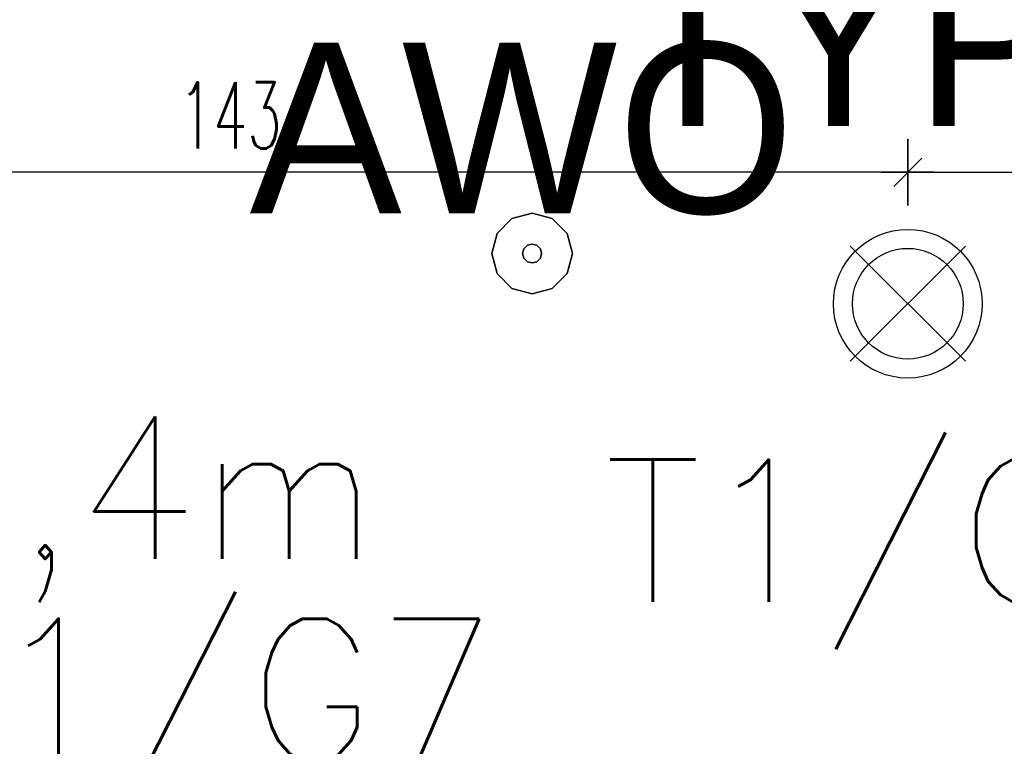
# Model space of a CAD drawing. Header units: centimetres. Extents: x -15121 to 30567, y -60641 to 0.
# Tile 124 of 256: x 6435 to 6539, y -25456 to -25380. Entities that reach past the tile are written whole.
import ezdxf
from ezdxf.enums import TextEntityAlignment as Align

# ---------------------------------------------------------------- set-up
doc = ezdxf.new("R2010")
doc.units = ezdxf.units.CM
doc.header["$LTSCALE"] = 60
for name, color, linetype in [('AIKA gniazdka łazienka', 7, 'Continuous'), ('AIKA lampy i wyłaczniki2', 150, 'Continuous'), ('AIKA lampy sanitariaty', 3, 'Continuous'), ('AIKA widoki wymiarowanie', 7, 'Continuous'), ('E_Gniazda wtyczkowe - Moc', 6, 'Continuous'), ('E_Gniazda wtyczkowe - Numer obwodu', 1, 'Continuous'), ('E_Gniazda wtyczkowe - Opis', 3, 'Continuous'), ('E_Gniazda wtyczkowe - Symbol', 3, 'Continuous'), ('E_Oświetlenie - Numer obwodu', 1, 'Continuous'), ('E_Oświetlenie - Opis', 4, 'Continuous')]:
    doc.layers.add(name, color=color, linetype=linetype)
doc.layers.add('opisy', color=1, linetype='Continuous', lineweight=15)
doc.styles.add('SIMPLEX', font='simplex', dxfattribs={"width": 0.85})
doc.styles.add('TableTextStyle', font='txt')
doc.styles.add('wymiar', font='txt.shx', dxfattribs={"width": 0.6})
doc.dimstyles.new('Dwudziestka', dxfattribs={"dimtxt": 7, "dimasz": 0.7, "dimexe": 5, "dimexo": 0, "dimgap": 2.5, "dimtad": 1, "dimtoh": 1, "dimdec": 3, "dimrnd": 0.5, "dimdsep": 46, "dimtxsty": 'wymiar', "dimblk": 'znacznik', "dimcen": 0, "dimdle": 5, "dimse1": 1, "dimse2": 1, "dimclrd": 256, "dimclre": 256, "dimclrt": 256, "dimadec": 0, "dimazin": 0, "dimtfac": 0.4, "dimtdec": 3, "dimtix": 1, "dimtofl": 0, "dimtmove": 2, "dimatfit": 3, "dimldrblk": 'znacznik', "dimfxl": 1, "dimtolj": 1, "dimarcsym": 0})

# ---------------------------------------------------------------- blocks, each defined once
blk = doc.blocks.new('E_Gniazdo Pojedyńcze 1-faz IP 44')
at = {"layer": 'E_Gniazda wtyczkowe - Symbol'}
for p, q in [((-16, 15.96), (16, 15.96)), ((0, -0.04), (0, 15.96))]:
    blk.add_line(p, q, dxfattribs=at)
for centre, radius in [((0, 31.96), 16), ((0, 31.9), 12.8)]:
    blk.add_arc(centre, radius, 180, 0, dxfattribs=at)
at = {"layer": 'E_Gniazda wtyczkowe - Moc', "style": 'SIMPLEX'}
blk.add_attdef('moc', text='', height=15, dxfattribs=at).set_placement((46.25, 24.3), align=Align.CENTER)
at = {"layer": 'E_Gniazda wtyczkowe - Numer obwodu', "style": 'SIMPLEX'}
blk.add_attdef('obwód', text='', height=15, dxfattribs=at).set_placement((-0.01, 45.53), align=Align.CENTER)
at = {"layer": 'E_Gniazda wtyczkowe - Opis', "style": 'SIMPLEX'}
blk.add_attdef('ilość', text='', height=12, dxfattribs=at).set_placement((-0.07, 27.56), align=Align.CENTER)
blk.add_attdef('h. montażu', (4.31, 3.88), '', height=10, dxfattribs=at)
blk = doc.blocks.new('opis lamp')
at = {"layer": 'E_Oświetlenie - Numer obwodu', "style": 'SIMPLEX'}
blk.add_attdef('OBWÓD', text='', height=15, dxfattribs=at).set_placement((-9.46, -1.18), align=Align.CENTER)
at = {"layer": 'E_Oświetlenie - Opis', "style": 'SIMPLEX'}
blk.add_attdef('OPIS1', (55.72, 42.77), '', height=15, dxfattribs=at)
blk = doc.blocks.new('znacznik')
at = {"color": 0}
for points in [[(0, -5), (0, 5)], [(-4, 0), (4, 0)]]:
    blk.add_lwpolyline(points, dxfattribs=at)
at = {"color": 1}
blk.add_lwpolyline([(-2.12, -2.12), (2.12, 2.12)], dxfattribs=at)
blk = doc.blocks.new('*D6253')
at = {"layer": 'AIKA widoki wymiarowanie', "lineweight": -2, "transparency": 16777216}
blk.add_line((6527.66, -25395.94), (6386.16, -25395.94), dxfattribs=at)
at = {"layer": 'Defpoints', "color": 0, "transparency": 16777216}
for p in [(6385.46, -25395.94), (6385.46, -25409.8), (6528.36, -25409.8)]:
    blk.add_point(p, dxfattribs=at)
at = {"layer": 'AIKA widoki wymiarowanie', "lineweight": -2, "transparency": 16777216, "xscale": 0.7, "yscale": 0.7, "zscale": 0.7, "rotation": 180}
blk.add_blockref('znacznik', (6385.46, -25395.94), dxfattribs=at)
at = {"layer": 'AIKA widoki wymiarowanie', "lineweight": -2, "transparency": 16777216, "xscale": 0.7, "yscale": 0.7, "zscale": 0.7}
blk.add_blockref('znacznik', (6528.36, -25395.94), dxfattribs=at)
at = {"layer": 'AIKA widoki wymiarowanie', "transparency": 16777216, "insert": (6456.91, -25389.94), "char_height": 7, "attachment_point": 5, "style": 'wymiar'}
blk.add_mtext('\\A1;143', dxfattribs=at)
blk = doc.blocks.new('*D6254')
at = {"layer": 'AIKA widoki wymiarowanie', "lineweight": -2, "transparency": 16777216}
blk.add_line((6529.06, -25395.94), (6669.76, -25395.94), dxfattribs=at)
at = {"layer": 'Defpoints', "color": 0, "transparency": 16777216}
for p in [(6670.46, -25395.94), (6528.36, -25409.8), (6670.46, -25421.92)]:
    blk.add_point(p, dxfattribs=at)
at = {"layer": 'AIKA widoki wymiarowanie', "lineweight": -2, "transparency": 16777216, "xscale": 0.7, "yscale": 0.7, "zscale": 0.7, "rotation": 180}
blk.add_blockref('znacznik', (6528.36, -25395.94), dxfattribs=at)
at = {"layer": 'AIKA widoki wymiarowanie', "lineweight": -2, "transparency": 16777216, "xscale": 0.7, "yscale": 0.7, "zscale": 0.7}
blk.add_blockref('znacznik', (6670.46, -25395.94), dxfattribs=at)
at = {"layer": 'AIKA widoki wymiarowanie', "transparency": 16777216, "insert": (6599.41, -25389.94), "char_height": 7, "attachment_point": 5, "style": 'wymiar'}
blk.add_mtext('\\A1;142', dxfattribs=at)
blk = doc.blocks.new('*D6265')
at = {"layer": 'AIKA widoki wymiarowanie', "lineweight": -2, "transparency": 16777216}
blk.add_line((6557.9, -25409.1), (6557.9, -25285), dxfattribs=at)
at = {"layer": 'Defpoints', "color": 0, "transparency": 16777216}
for p in [(6465.48, -25284.3), (6557.9, -25284.3), (6528.36, -25409.8)]:
    blk.add_point(p, dxfattribs=at)
at = {"layer": 'AIKA widoki wymiarowanie', "lineweight": -2, "transparency": 16777216, "xscale": 0.7, "yscale": 0.7, "zscale": 0.7}
for p, rotation in [((6557.9, -25284.3), 90), ((6557.9, -25409.8), 270)]:
    blk.add_blockref('znacznik', p, dxfattribs=dict(at, rotation=rotation))
at = {"layer": 'AIKA widoki wymiarowanie', "transparency": 16777216, "insert": (6551.9, -25347.05), "char_height": 7, "attachment_point": 5, "rotation": 90, "style": 'wymiar'}
blk.add_mtext('\\A1;125.5', dxfattribs=at)

msp = doc.modelspace()

# ---------------------------------------------------------------- linework, layer by layer
at = {"layer": 'AIKA lampy i wyłaczniki2'}
for p, q in [((6522.2835, -25403.7311), (6534.4306, -25415.8782)), ((6534.4306, -25403.7311), (6522.2835, -25415.8782))]:
    msp.add_line(p, q, dxfattribs=at)
for radius in [7.8449, 5.8413]:
    msp.add_circle((6528.357, -25409.8046), radius, dxfattribs=at)
at = {"layer": 'AIKA lampy sanitariaty'}
for points in [[(6486.619, -25400.8261, 0), (6488.744, -25400.2558, 0)], [(6488.744, -25400.2558, 0), (6486.619, -25400.8261, 0)], [(6488.744, -25400.2558, 0), (6486.619, -25400.8261, 0)], [(6486.619, -25400.8261, 0), (6488.744, -25400.2558, 0)], [(6488.744, -25400.2558, 0), (6490.869, -25400.8261, 0)], [(6490.869, -25400.8261, 0), (6488.744, -25400.2558, 0)], [(6490.869, -25400.8261, 0), (6488.744, -25400.2558, 0)], [(6488.744, -25400.2558, 0), (6490.869, -25400.8261, 0)], [(6485.0643, -25402.3808, 0), (6486.619, -25400.8261, 0)], [(6486.619, -25400.8261, 0), (6485.0643, -25402.3808, 0)], [(6486.619, -25400.8261, 0), (6485.0643, -25402.3808, 0)], [(6485.0643, -25402.3808, 0), (6486.619, -25400.8261, 0)], [(6490.869, -25400.8261, 0), (6492.4237, -25402.3808, 0)], [(6492.4237, -25402.3808, 0), (6490.869, -25400.8261, 0)], [(6492.4237, -25402.3808, 0), (6490.869, -25400.8261, 0)], [(6490.869, -25400.8261, 0), (6492.4237, -25402.3808, 0)], [(6484.494, -25404.5058, 0), (6485.0643, -25402.3808, 0)], [(6485.0643, -25402.3808, 0), (6484.494, -25404.5058, 0)], [(6485.0643, -25402.3808, 0), (6484.494, -25404.5058, 0)], [(6484.494, -25404.5058, 0), (6485.0643, -25402.3808, 0)], [(6492.4237, -25402.3808, 0), (6492.994, -25404.5058, 0)], [(6492.994, -25404.5058, 0), (6492.4237, -25402.3808, 0)], [(6492.994, -25404.5058, 0), (6492.4237, -25402.3808, 0)], [(6492.4237, -25402.3808, 0), (6492.994, -25404.5058, 0)], [(6488.744, -25403.5058, 0), (6488.244, -25403.6406, 0)], [(6488.244, -25403.6406, 0), (6488.744, -25403.5058, 0)], [(6489.244, -25403.6406, 0), (6488.744, -25403.5058, 0)], [(6488.744, -25403.5058, 0), (6489.244, -25403.6406, 0)], [(6485.0643, -25406.6308, 0), (6484.494, -25404.5058, 0)], [(6484.494, -25404.5058, 0), (6485.0643, -25406.6308, 0)], [(6484.494, -25404.5058, 0), (6485.0643, -25406.6308, 0)], [(6485.0643, -25406.6308, 0), (6484.494, -25404.5058, 0)], [(6487.8768, -25404.0058, 0), (6487.744, -25404.5058, 0)], [(6487.744, -25404.5058, 0), (6487.8768, -25404.0058, 0)], [(6487.744, -25404.5058, 0), (6487.8768, -25405.0058, 0)], [(6487.8768, -25405.0058, 0), (6487.744, -25404.5058, 0)], [(6488.244, -25403.6406, 0), (6487.8768, -25404.0058, 0)], [(6487.8768, -25404.0058, 0), (6488.244, -25403.6406, 0)], [(6489.6112, -25404.0058, 0), (6489.244, -25403.6406, 0)], [(6489.244, -25403.6406, 0), (6489.6112, -25404.0058, 0)], [(6489.744, -25404.5058, 0), (6489.6112, -25404.0058, 0)], [(6489.6112, -25404.0058, 0), (6489.744, -25404.5058, 0)], [(6489.6112, -25405.0058, 0), (6489.744, -25404.5058, 0)], [(6489.744, -25404.5058, 0), (6489.6112, -25405.0058, 0)], [(6492.994, -25404.5058, 0), (6492.4237, -25406.6308, 0)], [(6492.4237, -25406.6308, 0), (6492.994, -25404.5058, 0)], [(6492.4237, -25406.6308, 0), (6492.994, -25404.5058, 0)], [(6492.994, -25404.5058, 0), (6492.4237, -25406.6308, 0)], [(6487.8768, -25405.0058, 0), (6488.244, -25405.3711, 0)], [(6488.244, -25405.3711, 0), (6487.8768, -25405.0058, 0)], [(6488.244, -25405.3711, 0), (6488.744, -25405.5058, 0)], [(6488.744, -25405.5058, 0), (6488.244, -25405.3711, 0)], [(6488.744, -25405.5058, 0), (6489.244, -25405.3711, 0)], [(6489.244, -25405.3711, 0), (6488.744, -25405.5058, 0)], [(6489.244, -25405.3711, 0), (6489.6112, -25405.0058, 0)], [(6489.6112, -25405.0058, 0), (6489.244, -25405.3711, 0)], [(6486.619, -25408.1855, 0), (6485.0643, -25406.6308, 0)], [(6485.0643, -25406.6308, 0), (6486.619, -25408.1855, 0)], [(6485.0643, -25406.6308, 0), (6486.619, -25408.1855, 0)], [(6486.619, -25408.1855, 0), (6485.0643, -25406.6308, 0)], [(6492.4237, -25406.6308, 0), (6490.869, -25408.1855, 0)], [(6490.869, -25408.1855, 0), (6492.4237, -25406.6308, 0)], [(6490.869, -25408.1855, 0), (6492.4237, -25406.6308, 0)], [(6492.4237, -25406.6308, 0), (6490.869, -25408.1855, 0)], [(6488.744, -25408.7558, 0), (6486.619, -25408.1855, 0)], [(6486.619, -25408.1855, 0), (6488.744, -25408.7558, 0)], [(6486.619, -25408.1855, 0), (6488.744, -25408.7558, 0)], [(6488.744, -25408.7558, 0), (6486.619, -25408.1855, 0)], [(6490.869, -25408.1855, 0), (6488.744, -25408.7558, 0)], [(6488.744, -25408.7558, 0), (6490.869, -25408.1855, 0)], [(6488.744, -25408.7558, 0), (6490.869, -25408.1855, 0)], [(6490.869, -25408.1855, 0), (6488.744, -25408.7558, 0)]]:
    msp.add_polyline3d(points, dxfattribs=at)
at = {"layer": 'opisy', "color": 1, "extrusion": (0, 0, -1)}
msp.add_arc((-6380.9623, -25298.7983), 87, 180, 270, dxfattribs=at)

# ---------------------------------------------------------------- block references
at = {"layer": 'AIKA gniazdka łazienka'}
ref = msp.add_blockref('E_Gniazdo Pojedyńcze 1-faz IP 44', (6384.0021, -25450.3098), dxfattribs=dict(at, rotation=270.0000000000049))
ref.add_attrib('h. montażu', '1,4m', (6421.333, -25436.7165), dxfattribs={"layer": 'E_Gniazda wtyczkowe - Opis', "height": 15, "style": 'SIMPLEX'})
ref.add_attrib('obwód', 'T1/G7', (6421.4471, -25458.0377), dxfattribs={"layer": 'E_Gniazda wtyczkowe - Numer obwodu', "height": 15, "style": 'SIMPLEX'})
at = {"layer": 'AIKA lampy sanitariaty'}
ref = msp.add_blockref('opis lamp', (6506.3241, -25413.2681, 1), dxfattribs=at)
ref.add_attrib('OBWÓD', 'T1/O4', dxfattribs={"layer": 'E_Oświetlenie - Numer obwodu', "height": 15, "style": 'SIMPLEX'}).set_placement((6528.4803, -25441.2361, 1), align=Align.CENTER)
ref.add_attrib('OPIS1', 'k', (6547.0432, -25405.8447, 1), dxfattribs={"layer": 'E_Oświetlenie - Opis', "height": 15, "style": 'SIMPLEX'})

# ---------------------------------------------------------------- texts
at = {"layer": 'AIKA lampy sanitariaty', "style": 'TableTextStyle'}
for s, p in [('TYP1', (6498.3375, -25391.0559)), ('AWO', (6458.9481, -25400.2556))]:
    msp.add_text(s, height=18, dxfattribs=at).set_placement(p)

# ---------------------------------------------------------------- dimensions: what is measured, and where the dimension line sits
at = {"layer": 'AIKA widoki wymiarowanie'}
dim = msp.add_linear_dim(base=(6557.8998, -25284.2983), p1=(6528.357, -25409.8046), p2=(6465.4837, -25284.2983), angle=90, dimstyle='Dwudziestka', dxfattribs=at)
dim.commit()
dim.dimension.update_dxf_attribs({"geometry": '*D6265', "text_midpoint": (6551.8998, -25347.0515)})
for base, p2, picture, middle in [((6385.4623, -25395.9423), (6385.4623, -25409.8046), '*D6253', (6456.9096, -25389.9423)), ((6670.4623, -25395.9423), (6670.4623, -25421.9212), '*D6254', (6599.4096, -25389.9423))]:
    dim = msp.add_linear_dim(base=base, p1=(6528.357, -25409.8046), p2=p2, dimstyle='Dwudziestka', dxfattribs=at)
    dim.commit()
    dim.dimension.update_dxf_attribs({"geometry": picture, "text_midpoint": middle})

doc.saveas('drawing.dxf')
